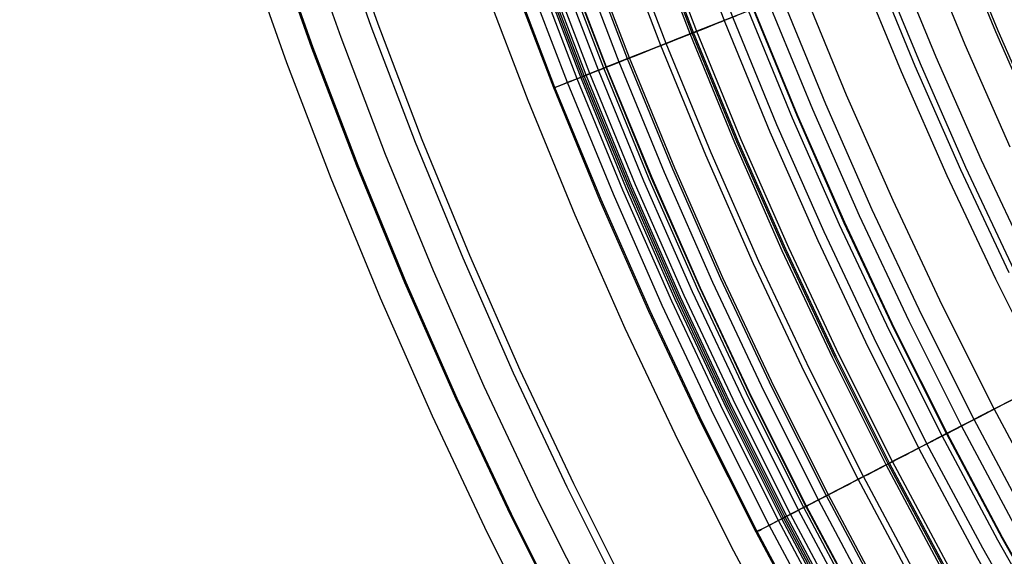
# Model space of a CAD drawing. Header units: millimetres. Extents: x -14 to 488, y -50 to 50.
# Tile 100 of 256: x 261.93 to 268.9, y -16.02 to -12.22. Entities that reach past the tile are written whole.
import ezdxf

# ---------------------------------------------------------------- set-up
doc = ezdxf.new("R2010")
doc.units = ezdxf.units.MM
doc.header["$MEASUREMENT"] = 0
doc.layers.add('Default', color=7, linetype='Continuous')

msp = doc.modelspace()

# ---------------------------------------------------------------- linework, layer by layer
at = {"layer": 'Default'}
for points in [[(268.9196, -17.8387), (268.4741, -17.0967), (268.049, -16.3461), (267.6446, -15.5876), (267.261, -14.8222), (266.8983, -14.0507), (266.5567, -13.2738), (266.236, -12.4925), (265.9365, -11.7075), (265.6578, -10.9196), (265.4001, -10.1296), (265.1632, -9.3384), (264.947, -8.5466), (264.7511, -7.7551), (264.5755, -6.9645), (264.4198, -6.1755), (264.2838, -5.3889), (264.1671, -4.6053), (264.0695, -3.8253), (263.9905, -3.0495), (263.9298, -2.2786), (263.8869, -1.513), (263.8615, -0.7533), (263.8532, 0)], [(268.933, -17.8305), (268.4877, -17.0888), (268.0629, -16.3385), (267.6587, -15.5804), (267.2752, -14.8153), (266.9127, -14.0442), (266.5712, -13.2677), (266.2507, -12.4867), (265.9513, -11.702), (265.6728, -10.9145), (265.4152, -10.1249), (265.1784, -9.334), (264.9622, -8.5426), (264.7665, -7.7515), (264.5909, -6.9612), (264.4353, -6.1726), (264.2993, -5.3864), (264.1827, -4.6031), (264.0851, -3.8235), (264.0062, -3.0481), (263.9455, -2.2775), (263.9027, -1.5123), (263.8773, -0.7529), (263.869, 0)], [(269.136, -17.7051), (268.6938, -16.9686), (268.2719, -16.2236), (267.8705, -15.4708), (267.4898, -14.7112), (267.1299, -13.9454), (266.7907, -13.1744), (266.4725, -12.3989), (266.1752, -11.6197), (265.8987, -10.8377), (265.6429, -10.0537), (265.4078, -9.2684), (265.1931, -8.4826), (264.9987, -7.6969), (264.8244, -6.9123), (264.6699, -6.1292), (264.5349, -5.3485), (264.4191, -4.5707), (264.3222, -3.7966), (264.2438, -3.0266), (264.1835, -2.2615), (264.141, -1.5016), (264.1158, -0.7476), (264.1075, 0)], [(269.171, -17.6834), (268.7294, -16.9479), (268.308, -16.2038), (267.9071, -15.4519), (267.5269, -14.6932), (267.1673, -13.9283), (266.8286, -13.1582), (266.5108, -12.3837), (266.2138, -11.6055), (265.9376, -10.8245), (265.6822, -10.0414), (265.4473, -9.2571), (265.2329, -8.4722), (265.0388, -7.6875), (264.8647, -6.9038), (264.7104, -6.1217), (264.5755, -5.342), (264.4599, -4.5652), (264.3631, -3.792), (264.2848, -3.0229), (264.2246, -2.2587), (264.1821, -1.4998), (264.157, -0.7467), (264.1487, 0)], [(269.3255, -17.5879), (268.8863, -16.8564), (268.4672, -16.1163), (268.0685, -15.3685), (267.6903, -14.6138), (267.3327, -13.8531), (266.9958, -13.0872), (266.6797, -12.3168), (266.3843, -11.5429), (266.1096, -10.7661), (265.8556, -9.9872), (265.622, -9.2071), (265.4087, -8.4264), (265.2156, -7.646), (265.0425, -6.8665), (264.889, -6.0887), (264.7549, -5.3131), (264.6398, -4.5405), (264.5436, -3.7715), (264.4657, -3.0066), (264.4058, -2.2465), (264.3636, -1.4917), (264.3386, -0.7427), (264.3303, 0)], [(269.3395, -17.5793), (268.9004, -16.8481), (268.4816, -16.1084), (268.083, -15.361), (267.705, -14.6067), (267.3476, -13.8464), (267.0109, -13.0808), (266.6949, -12.3108), (266.3997, -11.5372), (266.1252, -10.7608), (265.8712, -9.9823), (265.6377, -9.2026), (265.4246, -8.4223), (265.2316, -7.6423), (265.0585, -6.8632), (264.9051, -6.0857), (264.771, -5.3105), (264.6561, -4.5383), (264.5599, -3.7696), (264.482, -3.0052), (264.4222, -2.2454), (264.38, -1.491), (264.355, -0.7423), (264.3467, 0)], [(268.9098, -16.8426), (268.4911, -16.1031), (268.0927, -15.356), (267.7148, -14.6019), (267.3575, -13.8418), (267.0209, -13.0765), (266.7051, -12.3068), (266.4099, -11.5335), (266.1355, -10.7573), (265.8816, -9.9791), (265.6482, -9.1996), (265.4351, -8.4196), (265.2422, -7.6398), (265.0692, -6.8609), (264.9158, -6.0837), (264.7818, -5.3088), (264.6669, -4.5368), (264.5707, -3.7684), (264.4929, -3.0042), (264.4331, -2.2447), (264.3909, -1.4905), (264.3659, -0.7421), (264.3576, 0)], [(268.9301, -16.8308), (268.5117, -16.0918), (268.1135, -15.3452), (267.7359, -14.5917), (267.3789, -13.8321), (267.0425, -13.0674), (266.7269, -12.2982), (266.4319, -11.5254), (266.1577, -10.7497), (265.904, -9.9721), (265.6708, -9.1931), (265.4578, -8.4137), (265.265, -7.6344), (265.0921, -6.8561), (264.9389, -6.0794), (264.805, -5.3051), (264.6901, -4.5336), (264.594, -3.7658), (264.5162, -3.0021), (264.4565, -2.2431), (264.4143, -1.4894), (264.3893, -0.7416), (264.3811, 0)], [(269.2709, -16.6321), (268.8574, -15.9018), (268.464, -15.164), (268.0908, -14.4194), (267.738, -13.6688), (267.4056, -12.9131), (267.0937, -12.153), (266.8022, -11.3893), (266.5312, -10.6228), (266.2805, -9.8543), (266.05, -9.0846), (265.8396, -8.3143), (265.6491, -7.5443), (265.4782, -6.7752), (265.3268, -6.0077), (265.1944, -5.2424), (265.081, -4.4801), (264.986, -3.7213), (264.9091, -2.9666), (264.8501, -2.2166), (264.8084, -1.4719), (264.7837, -0.7328), (264.7756, 0)], [(269.3056, -16.6118), (268.8926, -15.8825), (268.4997, -15.1455), (268.127, -14.4018), (267.7746, -13.6522), (267.4426, -12.8973), (267.1311, -12.1382), (266.84, -11.3754), (266.5693, -10.6099), (266.3189, -9.8423), (266.0887, -9.0735), (265.8785, -8.3042), (265.6882, -7.5351), (265.5176, -6.7669), (265.3663, -6.0003), (265.2341, -5.236), (265.1208, -4.4746), (265.0259, -3.7168), (264.9492, -2.963), (264.8902, -2.2139), (264.8486, -1.4701), (264.8239, -0.7319), (264.8158, 0)], [(268.9937, -15.8269), (268.6022, -15.0925), (268.2307, -14.3514), (267.8796, -13.6044), (267.5488, -12.8522), (267.2383, -12.0957), (266.9482, -11.3356), (266.6785, -10.5727), (266.429, -9.8079), (266.1996, -9.0418), (265.9902, -8.2751), (265.8005, -7.5087), (265.6305, -6.7432), (265.4797, -5.9794), (265.348, -5.2177), (265.2351, -4.459), (265.1405, -3.7038), (265.0641, -2.9526), (265.0053, -2.2062), (264.9638, -1.4649), (264.9392, -0.7294), (264.9312, 0)], [(269.0808, -15.779), (268.6904, -15.0469), (268.3201, -14.3081), (267.97, -13.5633), (267.6402, -12.8134), (267.3307, -12.0591), (267.0415, -11.3013), (266.7725, -10.5408), (266.5238, -9.7782), (266.2951, -9.0144), (266.0863, -8.2501), (265.8972, -7.486), (265.7277, -6.7229), (265.5774, -5.9613), (265.4461, -5.2019), (265.3335, -4.4455), (265.2392, -3.6926), (265.163, -2.9437), (265.1044, -2.1995), (265.0631, -1.4605), (265.0386, -0.7272), (265.0305, 0)], [(269.2217, -15.7016), (268.8332, -14.9731), (268.4648, -14.2378), (268.1164, -13.4967), (267.7882, -12.7505), (267.4802, -11.9999), (267.1924, -11.2459), (266.9248, -10.489), (266.6773, -9.7302), (266.4497, -8.9702), (266.2419, -8.2096), (266.0538, -7.4493), (265.8851, -6.6899), (265.7355, -5.932), (265.6049, -5.1764), (265.4928, -4.4237), (265.399, -3.6744), (265.3232, -2.9293), (265.2648, -2.1887), (265.2237, -1.4533), (265.1993, -0.7236), (265.1913, 0)], [(269.2073, -14.7796), (268.8436, -14.0539), (268.4998, -13.3223), (268.1758, -12.5858), (267.8718, -11.8449), (267.5877, -11.1006), (267.3236, -10.3535), (267.0792, -9.6045), (266.8546, -8.8543), (266.6495, -8.1036), (266.4638, -7.3531), (266.2973, -6.6034), (266.1497, -5.8554), (266.0207, -5.1095), (265.9101, -4.3665), (265.8175, -3.627), (265.7426, -2.8914), (265.6851, -2.1604), (265.6444, -1.4345), (265.6204, -0.7142), (265.6124, 0)], [(268.9391, -14.0075), (268.5964, -13.2784), (268.2735, -12.5442), (267.9705, -11.8058), (267.6873, -11.064), (267.424, -10.3194), (267.1805, -9.5729), (266.9566, -8.8251), (266.7522, -8.0769), (266.5671, -7.3288), (266.4011, -6.5817), (266.254, -5.8361), (266.1255, -5.0927), (266.0152, -4.3521), (265.923, -3.615), (265.8483, -2.8819), (265.7909, -2.1533), (265.7505, -1.4298), (265.7265, -0.7119), (265.7186, 0)], [(268.975, -13.9901), (268.6326, -13.2619), (268.3101, -12.5287), (268.0075, -11.7912), (267.7247, -11.0502), (267.4618, -10.3066), (267.2185, -9.561), (266.9949, -8.8141), (266.7908, -8.0668), (266.6059, -7.3197), (266.4402, -6.5735), (266.2932, -5.8288), (266.1648, -5.0864), (266.0547, -4.3467), (265.9626, -3.6105), (265.888, -2.8783), (265.8307, -2.1506), (265.7903, -1.428), (265.7663, -0.711), (265.7584, 0)], [(269.0843, -13.9371), (268.7433, -13.2116), (268.422, -12.4811), (268.1205, -11.7464), (267.8388, -11.0083), (267.5769, -10.2675), (267.3345, -9.5247), (267.1118, -8.7807), (266.9084, -8.0362), (266.7243, -7.2919), (266.5591, -6.5485), (266.4127, -5.8067), (266.2848, -5.0671), (266.1751, -4.3302), (266.0833, -3.5968), (266.009, -2.8674), (265.952, -2.1425), (265.9117, -1.4226), (265.8878, -0.7083), (265.88, 0)], [(268.9458, -13.1195), (268.6268, -12.3941), (268.3274, -11.6645), (268.0477, -10.9315), (267.7875, -10.1959), (267.5469, -9.4583), (267.3257, -8.7195), (267.1237, -7.9802), (266.9409, -7.2411), (266.7769, -6.5029), (266.6315, -5.7662), (266.5045, -5.0317), (266.3956, -4.3), (266.3044, -3.5717), (266.2306, -2.8474), (266.174, -2.1275), (266.134, -1.4127), (266.1103, -0.7034), (266.1025, 0)], [(269.1603, -13.0219), (268.8436, -12.3019), (268.5465, -11.5778), (268.2688, -10.8503), (268.0106, -10.1201), (267.7718, -9.388), (267.5522, -8.6546), (267.3518, -7.9208), (267.1703, -7.1872), (267.0075, -6.4545), (266.8632, -5.7233), (266.7371, -4.9943), (266.629, -4.2681), (266.5385, -3.5452), (266.4653, -2.8262), (266.4091, -2.1117), (266.3694, -1.4022), (266.3458, -0.6981), (266.3381, 0)], [(269.1763, -13.0146), (268.8598, -12.2951), (268.5628, -11.5713), (268.2853, -10.8442), (268.0273, -10.1144), (267.7886, -9.3827), (267.5691, -8.6498), (267.3688, -7.9164), (267.1874, -7.1832), (267.0247, -6.4509), (266.8805, -5.7201), (266.7545, -4.9915), (266.6464, -4.2657), (266.556, -3.5432), (266.4828, -2.8246), (266.4266, -2.1105), (266.3869, -1.4014), (266.3634, -0.6977), (266.3557, 0)], [(269.1712, -17.6833), (268.7296, -16.9477), (268.3082, -16.2036), (267.9074, -15.4518), (267.5271, -14.6931), (267.1676, -13.9282), (266.8289, -13.1581), (266.511, -12.3836), (266.2141, -11.6054), (265.9379, -10.8244), (265.6824, -10.0413), (265.4476, -9.257), (265.2332, -8.4721), (265.039, -7.6875), (264.8649, -6.9038), (264.7106, -6.1217), (264.5758, -5.3419), (264.4601, -4.5651), (264.3633, -3.7919), (264.285, -3.0229), (264.2249, -2.2587), (264.1824, -1.4998), (264.1572, -0.7467), (264.149, 0)], [(264.5929, 0), (264.6016, -0.7601), (264.6277, -1.5198), (264.6712, -2.2788), (264.732, -3.0365), (264.8101, -3.7926), (264.9054, -4.5468), (265.018, -5.2986), (265.1477, -6.0476), (265.304, -6.8382), (265.4794, -7.6248), (265.6738, -8.4068), (265.8871, -9.184), (266.1191, -9.9558), (266.3698, -10.7217), (266.6389, -11.4813), (266.9264, -12.2341), (267.2453, -13.0107), (267.5837, -13.779), (267.9414, -14.5385), (268.3182, -15.2887), (268.7137, -16.0292), (269.1278, -16.7595)], [(264.5929, 0), (264.6016, -0.7601), (264.6277, -1.5198), (264.6712, -2.2788), (264.732, -3.0365), (264.8101, -3.7926), (264.9054, -4.5468), (265.018, -5.2986), (265.1477, -6.0476), (265.304, -6.8382), (265.4794, -7.6248), (265.6738, -8.4068), (265.8871, -9.184), (266.1191, -9.9558), (266.3698, -10.7217), (266.6389, -11.4813), (266.9264, -12.2341), (267.2453, -13.0107), (267.5837, -13.779), (267.9414, -14.5385), (268.3182, -15.2887), (268.7137, -16.0292), (269.1278, -16.7595)], [(269.1667, -16.6928), (268.7517, -15.9599), (268.3569, -15.2194), (267.9823, -14.472), (267.6282, -13.7187), (267.2946, -12.9602), (266.9816, -12.1973), (266.6891, -11.4309), (266.417, -10.6616), (266.1654, -9.8903), (265.9341, -9.1178), (265.7229, -8.3447), (265.5317, -7.5718), (265.3602, -6.7999), (265.2082, -6.0296), (265.0754, -5.2616), (264.9615, -4.4965), (264.8662, -3.7349), (264.7891, -2.9775), (264.7298, -2.2247), (264.688, -1.4772), (264.6632, -0.7355), (264.655, 0)], [(264.8099, 0), (264.8181, -0.7321), (264.8427, -1.4703), (264.8843, -2.2143), (264.9433, -2.9635), (265.0201, -3.7174), (265.115, -4.4754), (265.2284, -5.237), (265.3605, -6.0014), (265.5118, -6.7681), (265.6825, -7.5364), (265.8729, -8.3057), (266.083, -9.0751), (266.3133, -9.8441), (266.5637, -10.6117), (266.8345, -11.3774), (267.1256, -12.1403), (267.4372, -12.8996), (267.7692, -13.6546), (268.1217, -14.4044), (268.4945, -15.1482), (268.8875, -15.8853), (269.3006, -16.6148)], [(269.0033, -18.821), (268.5314, -18.0786), (268.0799, -17.3266), (267.6491, -16.5659), (267.2393, -15.7972), (266.8505, -15.0215), (266.4829, -14.2396), (266.1367, -13.4523), (265.8117, -12.6605), (265.5081, -11.8649), (265.2258, -11.0664), (264.9646, -10.2658), (264.7245, -9.464), (264.5053, -8.6615), (264.3068, -7.8593), (264.1288, -7.0581), (263.971, -6.2585), (263.8332, -5.4613), (263.715, -4.6672)], [(269.065, -18.7807), (268.594, -18.0399), (268.1435, -17.2895), (267.7137, -16.5304), (267.3047, -15.7634), (266.9168, -14.9894), (266.55, -14.2091), (266.2045, -13.4235), (265.8802, -12.6333), (265.5772, -11.8395), (265.2955, -11.0427), (265.0349, -10.2439), (264.7953, -9.4437), (264.5766, -8.643), (264.3785, -7.8425), (264.2009, -7.043), (264.0435, -6.2451), (263.9059, -5.4497), (263.7879, -4.6572)], [(269.088, -18.7657), (268.6174, -18.0254), (268.1673, -17.2757), (267.7378, -16.5172), (267.3291, -15.7508), (266.9415, -14.9774), (266.575, -14.1977), (266.2298, -13.4127), (265.9058, -12.6232), (265.6031, -11.83), (265.3216, -11.0339), (265.0612, -10.2356), (264.8218, -9.4361), (264.6032, -8.6361), (264.4053, -7.8362), (264.2278, -7.0373), (264.0705, -6.2401), (263.9331, -5.4453), (263.8152, -4.6535)], [(269.0996, -18.7581), (268.6293, -18.0181), (268.1793, -17.2686), (267.75, -16.5104), (267.3415, -15.7444), (266.954, -14.9713), (266.5877, -14.192), (266.2426, -13.4073), (265.9188, -12.6181), (265.6161, -11.8252), (265.3347, -11.0294), (265.0744, -10.2315), (264.8352, -9.4323), (264.6167, -8.6325), (264.4189, -7.833), (264.2415, -7.0345), (264.0842, -6.2376), (263.9468, -5.4431), (263.829, -4.6516)], [(269.1106, -18.7509), (268.6404, -18.0112), (268.1906, -17.262), (267.7615, -16.5041), (267.3531, -15.7384), (266.9658, -14.9656), (266.5996, -14.1865), (266.2547, -13.4022), (265.9309, -12.6133), (265.6284, -11.8207), (265.3471, -11.0252), (265.087, -10.2276), (264.8477, -9.4287), (264.6294, -8.6292), (264.4316, -7.83), (264.2543, -7.0318), (264.0971, -6.2352), (263.9598, -5.441), (263.842, -4.6498)], [(269.122, -18.7434), (268.6521, -18.0041), (268.2024, -17.2552), (267.7734, -16.4976), (267.3653, -15.7321), (266.9781, -14.9596), (266.6121, -14.1809), (266.2672, -13.3968), (265.9436, -12.6082), (265.6413, -11.8159), (265.3601, -11.0208), (265.1, -10.2235), (264.8609, -9.4249), (264.6426, -8.6258), (264.4449, -7.8269), (264.2677, -7.029), (264.1105, -6.2327), (263.9733, -5.4388), (263.8555, -4.6479)], [(269.1462, -18.7276), (268.6766, -17.9889), (268.2274, -17.2406), (267.7988, -16.4836), (267.391, -15.7188), (267.0041, -14.947), (266.6384, -14.1689), (266.2939, -13.3855), (265.9705, -12.5976), (265.6684, -11.806), (265.3875, -11.0115), (265.1276, -10.2149), (264.8887, -9.417), (264.6706, -8.6185), (264.4731, -7.8203), (264.296, -7.0231), (264.139, -6.2275), (264.0018, -5.4342), (263.8842, -4.644)], [(269.2002, -18.6923), (268.7315, -17.955), (268.2831, -17.2081), (267.8553, -16.4526), (267.4482, -15.6892), (267.0621, -14.9188), (266.6971, -14.1422), (266.3532, -13.3603), (266.0304, -12.5739), (265.7289, -11.7837), (265.4485, -10.9907), (265.1891, -10.1956), (264.9506, -9.3992), (264.733, -8.6023), (264.5358, -7.8056), (264.359, -7.0098), (264.2023, -6.2157), (264.0654, -5.424), (263.948, -4.6353)], [(269.234, -18.6702), (268.7658, -17.9338), (268.318, -17.1878), (267.8906, -16.4331), (267.4841, -15.6707), (267.0984, -14.9012), (266.7338, -14.1255), (266.3903, -13.3445), (266.068, -12.559), (265.7668, -11.7698), (265.4867, -10.9777), (265.2276, -10.1836), (264.9895, -9.3881), (264.772, -8.5921), (264.5751, -7.7964), (264.3986, -7.0015), (264.242, -6.2084), (264.1053, -5.4176), (263.988, -4.6298)], [(269.249, -18.6604), (268.7811, -17.9243), (268.3334, -17.1788), (267.9064, -16.4245), (267.5, -15.6624), (267.1146, -14.8933), (266.7501, -14.1181), (266.4068, -13.3375), (266.0847, -12.5524), (265.7836, -11.7636), (265.5037, -10.972), (265.2448, -10.1782), (265.0067, -9.3832), (264.7894, -8.5876), (264.5926, -7.7923), (264.4161, -6.9979), (264.2597, -6.2051), (264.123, -5.4147), (264.0058, -4.6274)], [(269.2522, -18.6583), (268.7844, -17.9223), (268.3368, -17.1768), (267.9097, -16.4226), (267.5034, -15.6606), (267.118, -14.8917), (266.7537, -14.1165), (266.4104, -13.336), (266.0883, -12.551), (265.7873, -11.7623), (265.5074, -10.9707), (265.2484, -10.1771), (265.0104, -9.3821), (264.7931, -8.5866), (264.5964, -7.7914), (264.4199, -6.9971), (264.2635, -6.2044), (264.1268, -5.4141), (264.0096, -4.6268)], [(269.3323, -18.606), (268.8657, -17.872), (268.4194, -17.1286), (267.9936, -16.3766), (267.5884, -15.6167), (267.2041, -14.8499), (266.8407, -14.0769), (266.4984, -13.2986), (266.1772, -12.5158), (265.877, -11.7293), (265.5979, -10.94), (265.3397, -10.1485), (265.1024, -9.3558), (264.8857, -8.5626), (264.6895, -7.7695), (264.5135, -6.9774), (264.3575, -6.187), (264.2212, -5.3989), (264.1044, -4.6139)], [(268.9161, -18.878), (268.4428, -18.1334), (267.9899, -17.3791), (267.5578, -16.616), (267.1467, -15.8451), (266.7568, -15.067), (266.3881, -14.2827), (266.0408, -13.493), (265.7149, -12.6988), (265.4104, -11.9008), (265.1272, -11.0999), (264.8652, -10.2969), (264.6244, -9.4926), (264.4045, -8.6878), (264.2054, -7.8831), (264.0269, -7.0795), (263.8686, -6.2775), (263.7304, -5.4779), (263.6118, -4.6813)], [(268.9238, -18.873), (268.4506, -18.1285), (267.9978, -17.3745), (267.5659, -16.6116), (267.1549, -15.8409), (266.7651, -15.063), (266.3965, -14.2789), (266.0493, -13.4895), (265.7234, -12.6954), (265.419, -11.8976), (265.1359, -11.097), (264.874, -10.2942), (264.6332, -9.4901), (264.4134, -8.6854), (264.2144, -7.881), (264.0359, -7.0776), (263.8777, -6.2758), (263.7394, -5.4764), (263.6209, -4.6801)], [(263.4195, -4.752), (263.5372, -5.5377), (263.6728, -6.3206), (263.8361, -7.1468), (264.0194, -7.9689), (264.2226, -8.7863), (264.4455, -9.5985), (264.688, -10.4051), (264.95, -11.2056), (265.2313, -11.9995), (265.5318, -12.7863), (265.865, -13.5979), (266.2187, -14.4009), (266.5926, -15.1946), (266.9863, -15.9787), (267.3997, -16.7526), (267.8325, -17.5158), (268.2843, -18.2679), (268.7551, -19.0082), (269.2551, -19.7518)], [(263.4195, -4.752), (263.5372, -5.5377), (263.6728, -6.3206), (263.8361, -7.1468), (264.0194, -7.9689), (264.2226, -8.7863), (264.4455, -9.5985), (264.688, -10.4051), (264.95, -11.2056), (265.2313, -11.9995), (265.5318, -12.7863), (265.865, -13.5979), (266.2187, -14.4009), (266.5926, -15.1946), (266.9863, -15.9787), (267.3997, -16.7526), (267.8325, -17.5158), (268.2843, -18.2679), (268.7551, -19.0082), (269.2551, -19.7518)], [(269.4417, -21.8274), (268.8889, -21.09), (268.3564, -20.3402), (267.8445, -19.5786), (267.3536, -18.8063), (266.8839, -18.0241), (266.4358, -17.2327), (266.0094, -16.4331), (265.605, -15.6262), (265.2227, -14.8128), (264.8625, -13.9938), (264.5245, -13.1701), (264.2086, -12.3425), (263.9149, -11.5119), (263.6432, -10.6791), (263.3935, -9.8449), (263.1654, -9.0102), (262.959, -8.1757), (262.7738, -7.3422), (262.6097, -6.5105), (262.4663, -5.6812), (262.3433, -4.8551)], [(269.0729, -20.9558), (268.5437, -20.2107), (268.0351, -19.454), (267.5473, -18.6866), (267.0806, -17.9094), (266.6353, -17.123), (266.2117, -16.3285), (265.8099, -15.5268), (265.43, -14.7185), (265.0721, -13.9047), (264.7362, -13.0863), (264.4223, -12.2639), (264.1305, -11.4386), (263.8606, -10.6111), (263.6124, -9.7822), (263.3858, -8.9528), (263.1807, -8.1237), (262.9967, -7.2955), (262.8336, -6.469), (262.6911, -5.645), (262.5689, -4.8242)], [(269.1144, -20.9255), (268.586, -20.1815), (268.0781, -19.4259), (267.591, -18.6597), (267.125, -17.8835), (266.6804, -17.0983), (266.2573, -16.305), (265.8561, -15.5043), (265.4767, -14.6973), (265.1193, -13.8847), (264.7839, -13.0674), (264.4705, -12.2462), (264.1791, -11.4221), (263.9096, -10.5958), (263.6617, -9.7681), (263.4355, -8.9399), (263.2306, -8.1119), (263.0469, -7.2849), (262.8841, -6.4597), (262.7418, -5.6369), (262.6198, -4.8172)], [(269.2676, -21.9614), (268.7115, -21.2195), (268.1757, -20.465), (267.6606, -19.6989), (267.1667, -18.9218), (266.6941, -18.1347), (266.2433, -17.3385), (265.8143, -16.534), (265.4074, -15.7221), (265.0227, -14.9037), (264.6603, -14.0797), (264.3202, -13.2509), (264.0024, -12.4183), (263.7069, -11.5825), (263.4336, -10.7446), (263.1823, -9.9053), (262.9529, -9.0655), (262.7451, -8.2259), (262.5588, -7.3873), (262.3937, -6.5504), (262.2494, -5.7161), (262.1257, -4.8849)], [(269.2749, -21.9558), (268.7189, -21.2141), (268.1833, -20.4598), (267.6683, -19.6938), (267.1745, -18.917), (266.7021, -18.1301), (266.2513, -17.3341), (265.8225, -16.5298), (265.4157, -15.7181), (265.0311, -14.8999), (264.6688, -14.0761), (264.3288, -13.2476), (264.0111, -12.4151), (263.7156, -11.5796), (263.4423, -10.7419), (263.1911, -9.9028), (262.9618, -9.0632), (262.7541, -8.2238), (262.5678, -7.3854), (262.4027, -6.5488), (262.2585, -5.7146), (262.1348, -4.8836)], [(261.9336, -4.9572), (262.0563, -5.7769), (262.1978, -6.5935), (262.3682, -7.4554), (262.5594, -8.313), (262.7713, -9.1657), (263.0039, -10.013), (263.2569, -10.8544), (263.5302, -11.6894), (263.8236, -12.5176), (264.1371, -13.3384), (264.4847, -14.1851), (264.8537, -15.0227), (265.2437, -15.8508), (265.6544, -16.6687), (266.0857, -17.476), (266.5371, -18.2722), (267.0085, -19.0567), (267.4996, -19.829), (268.0212, -20.6047), (268.5626, -21.3667), (269.1235, -22.1144)]]:
    msp.add_lwpolyline(points, dxfattribs=at)
at = {"layer": 'Default', "extrusion": (-0.368092, 0.929789, 0)}
for points in [[(-243.6821, 24.7553), (-243.6817, 24.722), (-243.6806, 24.6885), (-243.6787, 24.6546), (-243.676, 24.6206), (-243.6725, 24.5863), (-243.6682, 24.5518), (-243.6631, 24.5172), (-243.6571, 24.4824), (-243.6502, 24.4475), (-243.6424, 24.4126), (-243.6338, 24.3776), (-243.6242, 24.3426), (-243.6137, 24.3076), (-243.6023, 24.2727), (-243.59, 24.2379), (-243.5768, 24.2032), (-243.5626, 24.1687), (-243.5475, 24.1343), (-243.5315, 24.1002), (-243.5145, 24.0664), (-243.4966, 24.0329), (-243.4779, 23.9997), (-243.4582, 23.9669), (-243.4376, 23.9345), (-243.4161, 23.9026), (-243.3938, 23.8712), (-243.3706, 23.8402), (-243.3466, 23.8099), (-243.3218, 23.7801), (-243.2962, 23.751), (-243.2699, 23.7225), (-243.2428, 23.6947), (-243.2149, 23.6676), (-243.1865, 23.6412), (-243.1573, 23.6156), (-243.1275, 23.5908), (-243.0972, 23.5668), (-243.0663, 23.5436), (-243.0348, 23.5213), (-243.0029, 23.4998), (-242.9705, 23.4793), (-242.9377, 23.4596), (-242.9046, 23.4408), (-242.871, 23.4229), (-242.8372, 23.406), (-242.8031, 23.3899), (-242.7688, 23.3748), (-242.7342, 23.3607), (-242.6995, 23.3474), (-242.6647, 23.3351), (-242.6298, 23.3237), (-242.5948, 23.3132), (-242.5598, 23.3037), (-242.5249, 23.295), (-242.4899, 23.2873), (-242.455, 23.2804), (-242.4203, 23.2744), (-242.3856, 23.2692), (-242.3512, 23.2649), (-242.3169, 23.2614), (-242.2828, 23.2587), (-242.249, 23.2568), (-242.2154, 23.2557), (-242.1821, 23.2553), (-242.1488, 23.2557), (-242.1152, 23.2568), (-242.0814, 23.2587), (-242.0473, 23.2614), (-242.013, 23.2649), (-241.9786, 23.2692), (-241.9439, 23.2744), (-241.9091, 23.2804), (-241.8743, 23.2873), (-241.8393, 23.295), (-241.8044, 23.3037), (-241.7694, 23.3132), (-241.7344, 23.3237), (-241.6995, 23.3351), (-241.6646, 23.3474), (-241.63, 23.3607), (-241.5954, 23.3748), (-241.5611, 23.3899), (-241.527, 23.406), (-241.4932, 23.4229), (-241.4596, 23.4408), (-241.4265, 23.4596), (-241.3937, 23.4793), (-241.3613, 23.4998), (-241.3294, 23.5213), (-241.2979, 23.5436), (-241.267, 23.5668), (-241.2366, 23.5908), (-241.2069, 23.6156), (-241.1777, 23.6412), (-241.1492, 23.6676), (-241.1214, 23.6947), (-241.0943, 23.7225), (-241.068, 23.751), (-241.0424, 23.7801), (-241.0176, 23.8099), (-240.9936, 23.8402), (-240.9704, 23.8712), (-240.9481, 23.9026), (-240.9266, 23.9345), (-240.906, 23.9669), (-240.8863, 23.9997), (-240.8675, 24.0329), (-240.8497, 24.0664), (-240.8327, 24.1002), (-240.8167, 24.1343), (-240.8016, 24.1687), (-240.7874, 24.2032), (-240.7742, 24.2379), (-240.7619, 24.2727), (-240.7505, 24.3076), (-240.74, 24.3426), (-240.7304, 24.3776), (-240.7218, 24.4126), (-240.714, 24.4475), (-240.7071, 24.4824), (-240.7011, 24.5172), (-240.696, 24.5518), (-240.6917, 24.5863), (-240.6882, 24.6206), (-240.6855, 24.6546), (-240.6836, 24.6885), (-240.6825, 24.722), (-240.6821, 24.7553)], [(-240.6821, 24.7553), (-240.6825, 24.7886), (-240.6836, 24.8222), (-240.6855, 24.856), (-240.6882, 24.8901), (-240.6917, 24.9244), (-240.696, 24.9589), (-240.7011, 24.9935), (-240.7071, 25.0283), (-240.714, 25.0632), (-240.7218, 25.0981), (-240.7304, 25.1331), (-240.74, 25.1681), (-240.7505, 25.203), (-240.7619, 25.238), (-240.7742, 25.2728), (-240.7874, 25.3075), (-240.8016, 25.342), (-240.8167, 25.3764), (-240.8327, 25.4105), (-240.8497, 25.4443), (-240.8675, 25.4778), (-240.8863, 25.511), (-240.906, 25.5438), (-240.9266, 25.5762), (-240.9481, 25.6081), (-240.9704, 25.6395), (-240.9936, 25.6704), (-241.0176, 25.7008), (-241.0424, 25.7306), (-241.068, 25.7597), (-241.0943, 25.7882), (-241.1214, 25.816), (-241.1492, 25.8431), (-241.1777, 25.8695), (-241.2069, 25.8951), (-241.2366, 25.9199), (-241.267, 25.9439), (-241.2979, 25.967), (-241.3294, 25.9894), (-241.3613, 26.0108), (-241.3937, 26.0314), (-241.4265, 26.0511), (-241.4596, 26.0699), (-241.4932, 26.0878), (-241.527, 26.1047), (-241.5611, 26.1208), (-241.5954, 26.1359), (-241.63, 26.15), (-241.6646, 26.1633), (-241.6995, 26.1756), (-241.7344, 26.187), (-241.7694, 26.1974), (-241.8044, 26.207), (-241.8393, 26.2157), (-241.8743, 26.2234), (-241.9091, 26.2303), (-241.9439, 26.2363), (-241.9786, 26.2415), (-242.013, 26.2458), (-242.0473, 26.2493), (-242.0814, 26.252), (-242.1152, 26.2538), (-242.1488, 26.255), (-242.1821, 26.2553), (-242.2154, 26.255), (-242.249, 26.2538), (-242.2828, 26.252), (-242.3169, 26.2493), (-242.3512, 26.2458), (-242.3856, 26.2415), (-242.4203, 26.2363), (-242.455, 26.2303), (-242.4899, 26.2234), (-242.5249, 26.2157), (-242.5598, 26.207), (-242.5948, 26.1974), (-242.6298, 26.187), (-242.6647, 26.1756), (-242.6995, 26.1633), (-242.7342, 26.15), (-242.7688, 26.1359), (-242.8031, 26.1208), (-242.8372, 26.1047), (-242.871, 26.0878), (-242.9046, 26.0699), (-242.9377, 26.0511), (-242.9705, 26.0314), (-243.0029, 26.0108), (-243.0348, 25.9894), (-243.0663, 25.967), (-243.0972, 25.9439), (-243.1275, 25.9199), (-243.1573, 25.8951), (-243.1865, 25.8695), (-243.2149, 25.8431), (-243.2428, 25.816), (-243.2699, 25.7882), (-243.2962, 25.7597), (-243.3218, 25.7306), (-243.3466, 25.7008), (-243.3706, 25.6704), (-243.3938, 25.6395), (-243.4161, 25.6081), (-243.4376, 25.5762), (-243.4582, 25.5438), (-243.4779, 25.511), (-243.4966, 25.4778), (-243.5145, 25.4443), (-243.5315, 25.4105), (-243.5475, 25.3764), (-243.5626, 25.342), (-243.5768, 25.3075), (-243.59, 25.2728), (-243.6023, 25.238), (-243.6137, 25.203), (-243.6242, 25.1681), (-243.6338, 25.1331), (-243.6424, 25.0981), (-243.6502, 25.0632), (-243.6571, 25.0283), (-243.6631, 24.9935), (-243.6682, 24.9589), (-243.6725, 24.9244), (-243.676, 24.8901), (-243.6787, 24.856), (-243.6806, 24.8222), (-243.6817, 24.7886), (-243.6821, 24.7553)]]:
    msp.add_lwpolyline(points, dxfattribs=at)
at = {"layer": 'Default'}
for points in [[(267.2101, -12.1069, 57.0709), (266.7051, -12.3068, 50.6988), (266.1772, -12.5158, 40.8885), (265.9188, -12.6181, 33.3186), (265.896, -12.6271, 31.5171), (265.9058, -12.6232, 30.987), (265.9156, -12.6193, 30.7366), (265.9289, -12.6141, 30.4965), (265.9459, -12.6073, 30.267), (265.9666, -12.5992, 30.0486), (265.9911, -12.5895, 29.8417), (266.0194, -12.5782, 29.6466), (266.0351, -12.572, 29.5536), (266.0518, -12.5654, 29.4637), (266.0695, -12.5584, 29.3769), (266.0883, -12.551, 29.2934), (266.1081, -12.5431, 29.2124), (266.1291, -12.5348, 29.1332), (266.1512, -12.5261, 29.056), (266.1744, -12.5169, 28.9806), (266.1985, -12.5074, 28.9071), (266.2235, -12.4974, 28.8356), (266.2494, -12.4872, 28.766), (266.2761, -12.4766, 28.6984), (266.3035, -12.4658, 28.6328), (266.3316, -12.4547, 28.5692), (266.3603, -12.4433, 28.5076), (266.3895, -12.4317, 28.448), (266.4193, -12.4199, 28.3905), (266.4495, -12.408, 28.3351), (266.4801, -12.3959, 28.2818), (266.511, -12.3836, 28.2306), (266.5422, -12.3713, 28.1816), (266.5736, -12.3588, 28.1347), (266.605, -12.3464, 28.0899), (266.6365, -12.3339, 28.0473), (266.6679, -12.3215, 28.0068), (266.699, -12.3092, 27.9685), (266.73, -12.2969, 27.9323), (266.7605, -12.2848, 27.8982), (266.7906, -12.2729, 27.8663), (266.8202, -12.2612, 27.8366), (266.8492, -12.2497, 27.8089), (266.8774, -12.2386, 27.7835), (266.9049, -12.2277, 27.7602), (266.9315, -12.2172, 27.739), (266.957, -12.207, 27.72)], [(266.9633, -12.2046, 21.0288), (266.9093, -12.2259, 20.9477), (266.8559, -12.2471, 20.8617), (266.8025, -12.2682, 20.7696), (266.749, -12.2894, 20.6701), (266.6949, -12.3108, 20.5619), (266.6401, -12.3325, 20.4437), (266.5846, -12.3545, 20.3146), (266.5287, -12.3766, 20.1733), (266.4725, -12.3989, 20.0188), (266.4164, -12.4211, 19.85), (266.3605, -12.4432, 19.666), (266.3052, -12.4651, 19.4661), (266.2507, -12.4867, 19.2492), (266.1974, -12.5078, 19.0146), (266.1455, -12.5283, 18.7616), (266.0954, -12.5482, 18.4896), (266.0472, -12.5672, 18.1978), (266.0013, -12.5854, 17.8856), (265.958, -12.6026, 17.5523), (265.8802, -12.6333, 16.8199), (265.816, -12.6588, 15.9953), (265.7673, -12.6781, 15.073), (265.7358, -12.6905, 14.0477), (265.7149, -12.6988, 6.8571), (265.7164, -12.6982, 6.6768), (265.7211, -12.6964, 6.5005), (265.7288, -12.6933, 6.328), (265.7396, -12.689, 6.1595), (265.7533, -12.6836, 5.995), (265.7699, -12.677, 5.8344), (265.7894, -12.6693, 5.6777), (265.8117, -12.6605, 5.5249), (265.8368, -12.6505, 5.3761), (265.8645, -12.6396, 5.2312), (265.8949, -12.6275, 5.0901), (265.9279, -12.6145, 4.9527), (265.9634, -12.6004, 4.8191), (266.0014, -12.5854, 4.6892), (266.0419, -12.5694, 4.5629), (266.0847, -12.5524, 4.4401), (266.1298, -12.5345, 4.3209), (266.1772, -12.5158, 4.2051), (266.227, -12.4961, 4.0926), (266.2791, -12.4754, 3.9832), (266.3335, -12.4539, 3.8769), (266.3903, -12.4314, 3.7736), (266.4494, -12.408, 3.6731), (266.5108, -12.3837, 3.5754), (266.5746, -12.3585, 3.4802), (266.6408, -12.3323, 3.3876), (266.7095, -12.3051, 3.2975), (266.7808, -12.2768, 3.2097), (266.8547, -12.2475, 3.1242), (266.9315, -12.2172, 3.0408), (267.0111, -12.1856, 2.9595)], [(269.3016, -14.7309, 64.6938), (268.5752, -15.1065, 57.0709), (268.0927, -15.356, 50.6988), (267.5884, -15.6167, 40.8885), (267.3415, -15.7444, 33.3186), (267.3198, -15.7556, 31.5171), (267.3291, -15.7508, 30.987), (267.3385, -15.7459, 30.7366), (267.3512, -15.7393, 30.4965), (267.3674, -15.731, 30.267), (267.3872, -15.7208, 30.0486), (267.4106, -15.7087, 29.8417), (267.4377, -15.6946, 29.6466), (267.4527, -15.6869, 29.5536), (267.4686, -15.6787, 29.4637), (267.4855, -15.6699, 29.3769), (267.5034, -15.6606, 29.2934), (267.5224, -15.6508, 29.2124), (267.5425, -15.6405, 29.1332), (267.5636, -15.6295, 29.056), (267.5857, -15.6181, 28.9806), (267.6087, -15.6062, 28.9071), (267.6326, -15.5938, 28.8356), (267.6574, -15.5811, 28.766), (267.6828, -15.5679, 28.6984), (267.709, -15.5543, 28.6328), (267.7359, -15.5405, 28.5692), (267.7633, -15.5263, 28.5076), (267.7913, -15.5118, 28.448), (267.8197, -15.4971, 28.3905), (267.8486, -15.4822, 28.3351), (267.8778, -15.4671, 28.2818), (267.9074, -15.4518, 28.2306), (267.9371, -15.4364, 28.1816), (267.9671, -15.4209, 28.1347), (267.9972, -15.4054, 28.0899), (268.0272, -15.3898, 28.0473), (268.0572, -15.3743, 28.0068), (268.087, -15.3589, 27.9685), (268.1165, -15.3437, 27.9323), (268.1457, -15.3286, 27.8982), (268.1745, -15.3137, 27.8663), (268.2027, -15.2991, 27.8366), (268.2304, -15.2848, 27.8089), (268.2574, -15.2708, 27.7835), (268.2836, -15.2573, 27.7602), (268.309, -15.2441, 27.739), (268.3334, -15.2315, 27.72), (268.3453, -15.2254, 27.7112), (268.3766, -15.2092, 27.6896), (268.3934, -15.2005, 27.6786), (268.4011, -15.1965, 27.6738), (268.4085, -15.1927, 27.6694), (268.4156, -15.189, 27.6653), (268.4228, -15.1853, 27.6615), (268.43, -15.1816, 27.6579), (268.4374, -15.1777, 27.6544), (268.4452, -15.1737, 27.651), (268.4535, -15.1694, 27.6475), (268.4722, -15.1597, 27.6402), (268.4945, -15.1482, 27.6319)], [(268.9221, -14.9271, 21.6951), (268.8781, -14.9499, 21.6582), (268.817, -14.9815, 21.6089), (268.8004, -14.9901, 21.5949), (268.7834, -14.9988, 21.58), (268.766, -15.0078, 21.5641), (268.7481, -15.0171, 21.547), (268.7296, -15.0267, 21.5286), (268.6904, -15.0469, 21.4878), (268.648, -15.0688, 21.4406), (268.6022, -15.0925, 21.3865), (268.5527, -15.1181, 21.3251), (268.4997, -15.1455, 21.2559), (268.445, -15.1738, 21.1817), (268.3916, -15.2014, 21.1064), (268.3394, -15.2284, 21.0288), (268.2879, -15.2551, 20.9477), (268.2368, -15.2815, 20.8617), (268.1858, -15.3078, 20.7696), (268.1347, -15.3342, 20.6701), (268.083, -15.361, 20.5619), (268.0306, -15.388, 20.4437), (267.9776, -15.4155, 20.3146), (267.9242, -15.4431, 20.1733), (267.8705, -15.4708, 20.0188), (267.8169, -15.4986, 19.85), (267.7635, -15.5262, 19.666), (267.7107, -15.5535, 19.4661), (267.6587, -15.5804, 19.2492), (267.6077, -15.6067, 19.0146), (267.5582, -15.6324, 18.7616), (267.5102, -15.6571, 18.4896), (267.4642, -15.6809, 18.1978), (267.4204, -15.7036, 17.8856), (267.379, -15.725, 17.5523), (267.3047, -15.7634, 16.8199), (267.2434, -15.7951, 15.9953), (267.1968, -15.8192, 15.073), (267.1668, -15.8347, 14.0477), (267.1467, -15.8451, 6.8571), (267.1482, -15.8443, 6.6768), (267.1527, -15.842, 6.5005), (267.16, -15.8382, 6.328), (267.1703, -15.8329, 6.1595), (267.1834, -15.8261, 5.995), (267.1993, -15.8179, 5.8344), (267.2179, -15.8083, 5.6777), (267.2393, -15.7972, 5.5249), (267.2632, -15.7849, 5.3761), (267.2897, -15.7712, 5.2312), (267.3187, -15.7561, 5.0901), (267.3502, -15.7399, 4.9527), (267.3842, -15.7223, 4.8191), (267.4205, -15.7035, 4.6892), (267.4591, -15.6836, 4.5629), (267.5, -15.6624, 4.4401), (267.5431, -15.6401, 4.3209), (267.5884, -15.6167, 4.2051), (267.636, -15.5921, 4.0926), (267.6858, -15.5664, 3.9832), (267.7378, -15.5395, 3.8769), (267.792, -15.5114, 3.7736), (267.8484, -15.4823, 3.6731), (267.9071, -15.4519, 3.5754), (267.968, -15.4204, 3.4802), (268.0313, -15.3877, 3.3876), (268.0969, -15.3538, 3.2975), (268.165, -15.3186, 3.2097), (268.2357, -15.282, 3.1242), (268.309, -15.2441, 3.0408), (268.3851, -15.2048, 2.9595), (268.464, -15.164, 2.8803), (268.5457, -15.1217, 2.803), (268.6305, -15.0779, 2.7276), (268.7184, -15.0325, 2.6541), (268.8094, -14.9854, 2.5825), (268.9037, -14.9366, 2.5129), (269.0014, -14.8861, 2.4451)], [(268.4945, -15.1482, 27.6319), (268.5539, -15.1175, 27.6112), (268.6127, -15.0871, 27.5885), (268.6707, -15.0571, 27.5639), (268.7279, -15.0275, 27.5375), (268.7843, -14.9984, 27.5093), (268.8398, -14.9697, 27.4795), (268.8944, -14.9414, 27.448), (268.9481, -14.9137, 27.4149)]]:
    msp.add_polyline3d(points, dxfattribs=at)

doc.saveas('drawing.dxf')
